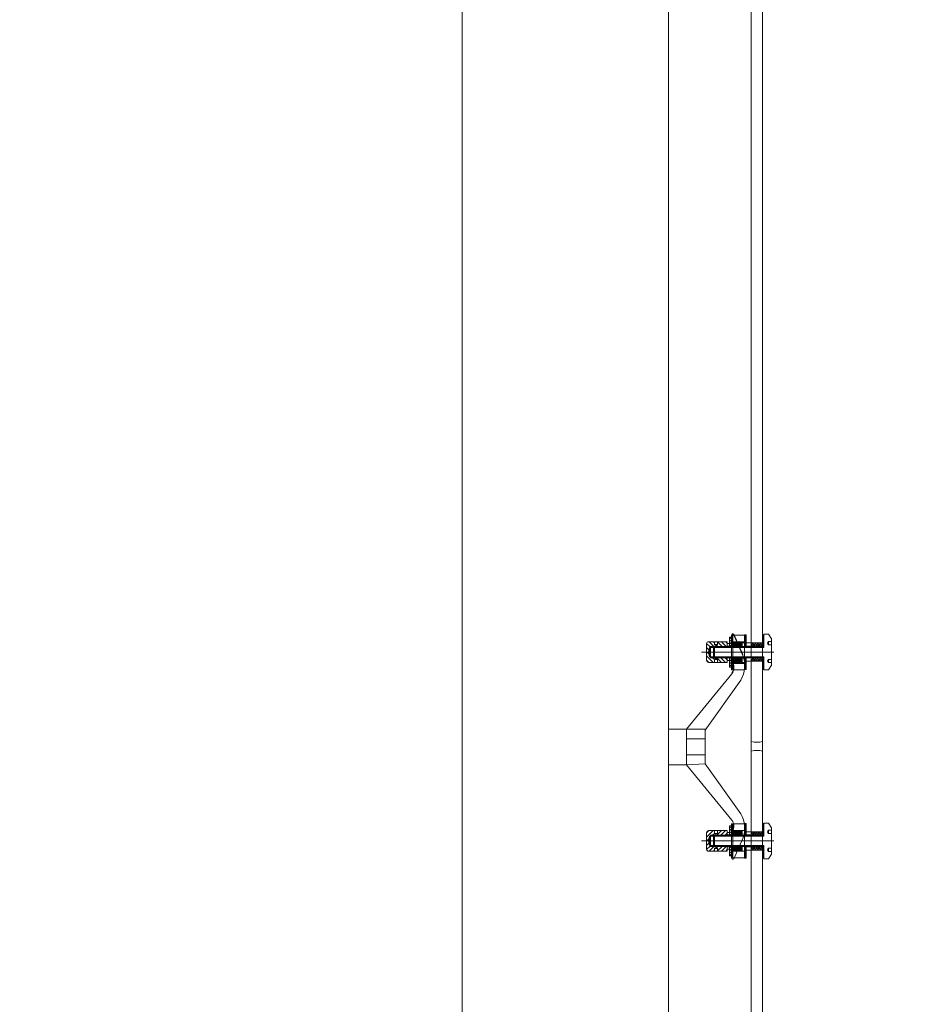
# Model space of a CAD drawing. Header units: inches. Extents: x -647532 to 3008597, y -136987 to 2557681.
# Tile 12 of 153: x 56935 to 57881, y 22303 to 23351. Entities that reach past the tile are written whole.
import ezdxf
from ezdxf import colors
from ezdxf.entities.mleader import LeaderData, LeaderLine
from ezdxf.enums import TextEntityAlignment as Align
from ezdxf.math import Vec2, Vec3

# ---------------------------------------------------------------- set-up
doc = ezdxf.new("R2010")
doc.units = ezdxf.units.IN
doc.header["$MEASUREMENT"] = 0
doc.layers.add('ARCH', color=8, linetype='Continuous')
for name, color, linetype, lineweight in [('FURN', 8, 'Continuous', 5), ('FURN-HATCH', 8, 'Continuous', 5), ('YD-EXTERNAL 4', 8, 'Continuous', 5)]:
    doc.layers.add(name, color=color, linetype=linetype, lineweight=lineweight)
doc.styles.add('ARIAL', font='arial.ttf')
doc.styles.get("Standard").update_dxf_attribs({"font": 'arial.ttf'})

# ---------------------------------------------------------------- blocks, each defined once
blk = doc.blocks.new('_TagSlot')
at = {"color": 0, "linetype": 'ByBlock', "lineweight": -2, "transparency": 16777216}
for p, q in [((-4, 4), (4, 4)), ((-4, -4), (4, -4))]:
    blk.add_line(p, q, dxfattribs=at)
for centre, start, end in [((-4, 0), 90, 270), ((4, 0), 270, 90)]:
    blk.add_arc(centre, 4, start, end, dxfattribs=at)
at = {"layer": 'FURN', "color": 0, "transparency": 16777216, "style": 'ARIAL'}
blk.add_attdef('M-01', text='', height=2.5, dxfattribs=at).set_placement((0, -1.5), align=Align.CENTER)
blk = doc.blocks.new('_DotSmall')
at = {"color": 0, "linetype": 'ByBlock', "const_width": 0.5}
blk.add_lwpolyline([(-0.0625, 0, 1), (0.0625, 0, 1)], format="xyb", close=True, dxfattribs=at)
blk = doc.blocks.new('ARCH')
at = {"layer": 'YD-EXTERNAL 4', "linetype": 'Continuous'}
for p, q in [((57713.606, 20904.366), (57713.606, 24362.366)), ((57725.606, 20892.366), (57725.606, 24362.366)), ((57405.606, 24262.366), (57405.606, 20992.366)), ((57704.592, 22675.201), (57695.087, 22696.859)), ((57732.106, 22696.755), (57727.106, 22696.755)), ((57727.106, 22696.755), (57727.106, 22682.755)), ((57735.106, 22691.755), (57732.106, 22696.755)), ((57666.074, 22668.756), (57666.074, 22686.754)), ((57666.085, 22686.966), (57670.074, 22682.977)), ((57688.072, 22688.754), (57668.074, 22688.754)), ((57668.716, 22688.754), (57673.715, 22683.755)), ((57673.135, 22688.754), (57674.323, 22687.565)), ((57674.323, 22688.754), (57674.323, 22685.754)), ((57677.823, 22688.754), (57677.823, 22685.754)), ((57677.823, 22688.485), (57682.553, 22683.755)), ((57681.973, 22688.754), (57686.972, 22683.755)), ((57686.392, 22688.754), (57688.072, 22687.074)), ((57688.072, 22683.755), (57688.072, 22688.754)), ((57690.572, 22686.754), (57688.072, 22686.754)), ((57692.571, 22693.754), (57690.572, 22693.754)), ((57690.572, 22683.755), (57690.572, 22693.754)), ((57690.572, 22691.587), (57692.571, 22693.587)), ((57690.572, 22688.936), (57692.571, 22690.936)), ((57690.572, 22686.284), (57692.571, 22688.284)), ((57692.571, 22695.755), (57692.571, 22658.755)), ((57706.571, 22695.755), (57692.571, 22695.755)), ((57692.571, 22693.95), (57693.876, 22695.255)), ((57694.071, 22695.255), (57692.571, 22695.255)), ((57692.571, 22694.427), (57694.071, 22692.927)), ((57692.571, 22692.183), (57694.071, 22693.683)), ((57692.571, 22693.598), (57692.971, 22693.598)), ((57692.971, 22693.198), (57692.571, 22693.198)), ((57692.571, 22692.66), (57694.071, 22691.16)), ((57692.571, 22690.415), (57694.071, 22691.915)), ((57692.571, 22690.892), (57694.071, 22689.392)), ((57692.571, 22690.393), (57692.971, 22690.393)), ((57692.571, 22688.647), (57694.071, 22690.147)), ((57692.971, 22689.993), (57692.571, 22689.993)), ((57692.571, 22689.124), (57697.94, 22683.755)), ((57692.571, 22686.879), (57694.452, 22688.76)), ((57692.571, 22685.112), (57696.22, 22688.76)), ((57692.571, 22688.755), (57706.571, 22688.755)), ((57692.571, 22687.755), (57706.571, 22687.755)), ((57692.571, 22687.356), (57696.173, 22683.755)), ((57692.971, 22693.598), (57692.971, 22693.198)), ((57692.971, 22690.393), (57692.971, 22689.993)), ((57692.983, 22683.755), (57697.988, 22688.76)), ((57693.511, 22695.255), (57694.071, 22694.695)), ((57694.071, 22695.755), (57694.071, 22658.755)), ((57706.571, 22688.76), (57694.071, 22688.76)), ((57694.703, 22688.76), (57699.708, 22683.755)), ((57694.751, 22683.755), (57699.756, 22688.76)), ((57704.592, 22674.201), (57695.087, 22695.859)), ((57696.471, 22688.76), (57701.476, 22683.755)), ((57696.518, 22683.755), (57701.523, 22688.76)), ((57698.239, 22688.76), (57703.244, 22683.755)), ((57698.286, 22683.755), (57703.291, 22688.76)), ((57700.006, 22688.76), (57704.071, 22684.695)), ((57700.054, 22683.755), (57704.071, 22687.773)), ((57701.774, 22688.76), (57704.071, 22686.463)), ((57703.542, 22688.76), (57704.071, 22688.231)), ((57704.071, 22688.755), (57704.071, 22683.755)), ((57706.571, 22658.755), (57706.571, 22696.255)), ((57706.571, 22695.295), (57707.532, 22696.255)), ((57708.071, 22696.255), (57706.571, 22696.255)), ((57706.571, 22695.984), (57708.071, 22694.484)), ((57706.571, 22693.88), (57708.071, 22695.38)), ((57706.571, 22694.569), (57708.071, 22693.069)), ((57706.571, 22692.466), (57708.071, 22693.966)), ((57706.571, 22693.155), (57708.071, 22691.655)), ((57706.571, 22691.052), (57708.071, 22692.552)), ((57706.571, 22691.741), (57708.071, 22690.241)), ((57706.571, 22689.638), (57708.071, 22691.138)), ((57706.571, 22690.327), (57708.071, 22688.827)), ((57706.571, 22688.224), (57708.071, 22689.724)), ((57706.571, 22688.913), (57708.071, 22687.413)), ((57706.571, 22686.809), (57708.071, 22688.309)), ((57706.571, 22687.498), (57708.071, 22685.998)), ((57706.571, 22685.395), (57708.071, 22686.895)), ((57706.571, 22686.084), (57708.071, 22684.584)), ((57707.714, 22696.255), (57708.071, 22695.898)), ((57708.071, 22683.755), (57708.071, 22696.255)), ((57708.322, 22683.755), (57708.322, 22687.504)), ((57725.355, 22687.504), (57708.322, 22687.504)), ((57713.857, 22685.062), (57716.299, 22687.504)), ((57714.406, 22687.504), (57717.906, 22684.004)), ((57715.451, 22684.004), (57718.951, 22687.504)), ((57717.058, 22687.504), (57720.557, 22684.004)), ((57718.103, 22684.004), (57721.602, 22687.504)), ((57719.709, 22687.504), (57723.209, 22684.004)), ((57720.754, 22684.004), (57724.254, 22687.504)), ((57722.361, 22687.504), (57725.355, 22684.51)), ((57725.013, 22687.504), (57725.355, 22687.162)), ((57725.355, 22683.755), (57725.355, 22687.504)), ((57725.606, 22695.295), (57726.566, 22696.255)), ((57727.106, 22696.255), (57725.606, 22696.255)), ((57725.606, 22695.984), (57727.106, 22694.484)), ((57725.606, 22693.88), (57727.106, 22695.38)), ((57725.606, 22694.569), (57727.106, 22693.069)), ((57725.606, 22692.466), (57727.106, 22693.966)), ((57725.606, 22693.155), (57727.106, 22691.655)), ((57725.606, 22691.052), (57727.106, 22692.552)), ((57725.606, 22691.741), (57727.106, 22690.241)), ((57725.606, 22689.638), (57727.106, 22691.138)), ((57725.606, 22690.327), (57727.106, 22688.827)), ((57725.606, 22688.224), (57727.106, 22689.724)), ((57725.606, 22688.913), (57727.106, 22687.413)), ((57725.606, 22686.809), (57727.106, 22688.309)), ((57725.606, 22687.498), (57727.106, 22685.998)), ((57725.606, 22685.395), (57727.106, 22686.895)), ((57725.606, 22686.084), (57727.106, 22684.584)), ((57726.749, 22696.255), (57727.106, 22695.898)), ((57731.106, 22687.255), (57732.106, 22689.005)), ((57732.106, 22685.505), (57731.106, 22687.255)), ((57732.106, 22685.505), (57732.106, 22689.005)), ((57732.106, 22689.005), (57735.106, 22689.005)), ((57735.106, 22663.755), (57735.106, 22691.755)), ((57737.672, 22677.755), (57660.719, 22677.755)), ((57666.074, 22682.558), (57668.541, 22680.091)), ((57666.074, 22678.139), (57666.458, 22677.755)), ((57666.458, 22677.755), (57668.478, 22675.735)), ((57669.074, 22682.755), (57668.074, 22677.755)), ((57669.074, 22672.756), (57668.074, 22677.755)), ((57672.673, 22682.76), (57669.074, 22682.755)), ((57669.074, 22672.756), (57669.074, 22682.755)), ((57670.074, 22671.756), (57670.074, 22683.755)), ((57673.673, 22683.755), (57670.074, 22683.755)), ((57688.072, 22682.75), (57672.674, 22682.75)), ((57674.571, 22683.755), (57673.571, 22682.755)), ((57673.571, 22672.755), (57673.571, 22682.755)), ((57727.106, 22682.755), (57673.571, 22682.755)), ((57688.072, 22683.755), (57673.673, 22683.755)), ((57676.073, 22684.754), (57674.323, 22685.754)), ((57677.823, 22685.754), (57674.323, 22685.754)), ((57674.571, 22671.755), (57674.571, 22683.755)), ((57727.106, 22683.755), (57674.571, 22683.755)), ((57677.823, 22685.754), (57676.073, 22684.754)), ((57676.748, 22685.14), (57678.134, 22683.755)), ((57692.571, 22684.005), (57688.072, 22684.005)), ((57690.944, 22684.005), (57692.571, 22685.632)), ((57692.571, 22685.589), (57694.405, 22683.755)), ((57692.571, 22683.821), (57692.637, 22683.755)), ((57701.822, 22683.755), (57704.071, 22686.005)), ((57703.589, 22683.755), (57704.071, 22684.237)), ((57706.571, 22684.67), (57707.236, 22684.005)), ((57708.071, 22684.005), (57706.571, 22684.005)), ((57706.596, 22684.005), (57708.071, 22685.481)), ((57708.01, 22684.005), (57708.071, 22684.067)), ((57725.355, 22684.004), (57708.322, 22684.004)), ((57713.857, 22685.402), (57715.254, 22684.004)), ((57719.606, 22683.755), (57719.606, 22684.004)), ((57723.406, 22684.004), (57725.355, 22685.954)), ((57725.606, 22684.67), (57726.271, 22684.005)), ((57727.106, 22684.005), (57725.606, 22684.005)), ((57725.63, 22684.005), (57727.106, 22685.481)), ((57727.044, 22684.005), (57727.106, 22684.067)), ((57735.106, 22685.505), (57732.106, 22685.505)), ((57666.074, 22673.72), (57673.038, 22666.756)), ((57666.074, 22669.301), (57668.619, 22666.756)), ((57688.072, 22666.756), (57668.074, 22666.756)), ((57672.673, 22672.761), (57669.074, 22672.756)), ((57673.673, 22671.761), (57670.074, 22671.756)), ((57672.454, 22671.759), (57674.408, 22669.805)), ((57688.072, 22672.752), (57672.682, 22672.752)), ((57674.571, 22671.755), (57673.571, 22672.755)), ((57727.106, 22672.755), (57673.571, 22672.755)), ((57688.072, 22671.756), (57673.673, 22671.756)), ((57676.073, 22670.756), (57674.323, 22669.756)), ((57677.823, 22669.756), (57674.323, 22669.756)), ((57674.323, 22666.756), (57674.323, 22669.756)), ((57727.106, 22671.755), (57674.571, 22671.755)), ((57677.823, 22669.756), (57676.073, 22670.756)), ((57676.876, 22671.756), (57681.876, 22666.756)), ((57677.823, 22666.756), (57677.823, 22669.756)), ((57681.295, 22671.756), (57686.295, 22666.756)), ((57685.714, 22671.756), (57688.072, 22669.398)), ((57688.072, 22666.756), (57688.072, 22671.755)), ((57692.571, 22671.505), (57688.072, 22671.505)), ((57690.572, 22668.756), (57688.072, 22668.756)), ((57690.572, 22661.757), (57690.572, 22671.755)), ((57690.572, 22670.374), (57691.703, 22671.505)), ((57690.572, 22667.723), (57692.571, 22669.722)), ((57690.572, 22665.071), (57692.571, 22667.071)), ((57692.571, 22670.969), (57693.357, 22671.755)), ((57692.571, 22669.202), (57695.125, 22671.755)), ((57692.571, 22667.434), (57696.893, 22671.755)), ((57692.571, 22665.666), (57698.66, 22671.755)), ((57692.571, 22671.446), (57697.263, 22666.755)), ((57693.803, 22667.778), (57692.571, 22670.525)), ((57692.571, 22669.679), (57695.495, 22666.755)), ((57693.803, 22666.778), (57692.571, 22669.525)), ((57692.571, 22667.911), (57694.071, 22666.411)), ((57706.571, 22666.755), (57692.571, 22666.755)), ((57692.571, 22666.143), (57694.071, 22664.643)), ((57706.571, 22665.755), (57692.571, 22665.755)), ((57692.971, 22665.517), (57692.571, 22665.517)), ((57692.571, 22663.898), (57694.071, 22665.398)), ((57692.571, 22665.117), (57692.971, 22665.117)), ((57692.971, 22665.117), (57692.971, 22665.517)), ((57694.031, 22671.755), (57699.031, 22666.755)), ((57704.071, 22671.755), (57694.071, 22671.755)), ((57695.428, 22666.755), (57700.428, 22671.755)), ((57695.798, 22671.755), (57700.798, 22666.755)), ((57697.196, 22666.755), (57702.196, 22671.755)), ((57697.566, 22671.755), (57702.566, 22666.755)), ((57698.964, 22666.755), (57703.964, 22671.755)), ((57699.334, 22671.755), (57704.071, 22667.018)), ((57700.732, 22666.755), (57704.071, 22670.095)), ((57701.102, 22671.755), (57704.071, 22668.785)), ((57702.499, 22666.755), (57704.071, 22668.327)), ((57702.869, 22671.755), (57704.071, 22670.553)), ((57704.071, 22671.755), (57704.071, 22666.75)), ((57706.571, 22671.253), (57706.824, 22671.505)), ((57708.071, 22671.505), (57706.571, 22671.505)), ((57706.571, 22669.839), (57708.071, 22671.339)), ((57706.571, 22670.528), (57708.071, 22669.028)), ((57706.571, 22668.425), (57708.071, 22669.925)), ((57706.571, 22669.114), (57708.071, 22667.614)), ((57706.571, 22667.011), (57708.071, 22668.511)), ((57706.571, 22667.7), (57708.071, 22666.2)), ((57706.571, 22665.596), (57708.071, 22667.096)), ((57706.571, 22666.285), (57708.071, 22664.785)), ((57706.571, 22664.182), (57708.071, 22665.682)), ((57707.008, 22671.505), (57708.071, 22670.442)), ((57708.071, 22659.255), (57708.071, 22671.755)), ((57708.322, 22668.006), (57708.322, 22671.755)), ((57725.355, 22671.506), (57708.322, 22671.506)), ((57725.355, 22668.006), (57708.322, 22668.006)), ((57713.857, 22669.152), (57716.211, 22671.506)), ((57713.857, 22669.492), (57715.343, 22668.006)), ((57714.495, 22671.506), (57717.994, 22668.006)), ((57715.363, 22668.006), (57718.862, 22671.506)), ((57717.146, 22671.506), (57720.646, 22668.006)), ((57718.014, 22668.006), (57721.514, 22671.506)), ((57719.606, 22671.506), (57719.606, 22671.755)), ((57719.798, 22671.506), (57723.298, 22668.006)), ((57720.666, 22668.006), (57724.166, 22671.506)), ((57722.449, 22671.506), (57725.355, 22668.6)), ((57723.318, 22668.006), (57725.355, 22670.044)), ((57725.101, 22671.506), (57725.355, 22671.252)), ((57725.355, 22668.006), (57725.355, 22671.755)), ((57725.606, 22671.253), (57725.858, 22671.505)), ((57727.106, 22671.505), (57725.606, 22671.505)), ((57725.606, 22669.839), (57727.106, 22671.339)), ((57725.606, 22670.528), (57727.106, 22669.028)), ((57725.606, 22668.425), (57727.106, 22669.925)), ((57725.606, 22669.114), (57727.106, 22667.614)), ((57725.606, 22667.011), (57727.106, 22668.511)), ((57725.606, 22667.7), (57727.106, 22666.2)), ((57725.606, 22665.596), (57727.106, 22667.096)), ((57725.606, 22666.285), (57727.106, 22664.785)), ((57725.606, 22664.182), (57727.106, 22665.682)), ((57726.043, 22671.505), (57727.106, 22670.442)), ((57727.106, 22658.755), (57727.106, 22672.755)), ((57731.106, 22668.255), (57732.106, 22670.005)), ((57732.106, 22666.505), (57731.106, 22668.255)), ((57732.106, 22670.005), (57735.106, 22670.005)), ((57732.106, 22666.505), (57732.106, 22670.005)), ((57735.106, 22666.505), (57732.106, 22666.505)), ((57644.571, 22595.755), (57693.095, 22654.669)), ((57690.572, 22662.419), (57692.571, 22664.419)), ((57692.571, 22661.757), (57690.572, 22661.757)), ((57692.561, 22661.757), (57692.571, 22661.767)), ((57692.571, 22664.375), (57694.071, 22662.875)), ((57692.571, 22662.608), (57692.867, 22662.312)), ((57692.971, 22662.312), (57692.571, 22662.312)), ((57692.571, 22661.912), (57692.971, 22661.912)), ((57692.571, 22660.363), (57694.071, 22661.863)), ((57692.571, 22660.84), (57693.156, 22660.255)), ((57692.571, 22660.255), (57694.071, 22660.255)), ((57692.571, 22658.755), (57706.571, 22658.755)), ((57692.753, 22662.312), (57694.071, 22663.631)), ((57692.971, 22661.912), (57692.971, 22662.312)), ((57692.971, 22662.208), (57694.071, 22661.108)), ((57706.571, 22664.871), (57708.071, 22663.371)), ((57706.571, 22662.768), (57708.071, 22664.268)), ((57706.571, 22663.457), (57708.071, 22661.957)), ((57706.571, 22661.354), (57708.071, 22662.854)), ((57706.571, 22662.043), (57708.071, 22660.543)), ((57706.571, 22659.94), (57708.071, 22661.44)), ((57706.571, 22660.629), (57707.945, 22659.255)), ((57708.071, 22659.255), (57706.571, 22659.255)), ((57707.301, 22659.255), (57708.071, 22660.025)), ((57725.606, 22664.871), (57727.106, 22663.371)), ((57725.606, 22662.768), (57727.106, 22664.268)), ((57725.606, 22663.457), (57727.106, 22661.957)), ((57725.606, 22661.354), (57727.106, 22662.854)), ((57725.606, 22662.043), (57727.106, 22660.543)), ((57725.606, 22659.94), (57727.106, 22661.44)), ((57725.606, 22660.629), (57726.979, 22659.255)), ((57727.106, 22659.255), (57725.606, 22659.255)), ((57726.336, 22659.255), (57727.106, 22660.025)), ((57732.106, 22658.755), (57727.106, 22658.755)), ((57732.106, 22658.755), (57735.106, 22663.755)), ((57664.571, 22594.755), (57702.536, 22647.918)), ((57664.571, 22595.755), (57625.606, 22595.755)), ((57644.571, 22595.755), (57644.571, 22557.755)), ((57664.571, 22595.755), (57664.571, 22558.755)), ((57644.571, 22585.255), (57664.571, 22585.255)), ((57664.571, 22568.255), (57644.571, 22568.255)), ((57644.571, 22557.755), (57625.606, 22557.755)), ((57664.571, 22558.755), (57644.571, 22557.755)), ((57644.571, 22557.755), (57693.095, 22498.842)), ((57664.571, 22558.755), (57702.536, 22505.592)), ((57666.074, 22485.21), (57668.619, 22487.754)), ((57666.074, 22480.791), (57673.038, 22487.754)), ((57688.072, 22487.754), (57668.074, 22487.754)), ((57674.323, 22487.754), (57674.323, 22484.754)), ((57676.876, 22482.755), (57681.876, 22487.754)), ((57677.823, 22487.754), (57677.823, 22484.754)), ((57681.295, 22482.755), (57686.295, 22487.754)), ((57688.072, 22487.754), (57688.072, 22482.755)), ((57690.572, 22492.754), (57690.572, 22482.755)), ((57692.571, 22492.754), (57690.572, 22492.754)), ((57690.572, 22492.091), (57692.571, 22490.091)), ((57690.572, 22489.439), (57692.571, 22487.44)), ((57692.561, 22492.754), (57692.571, 22492.743)), ((57692.571, 22458.755), (57692.571, 22494.755)), ((57692.571, 22494.755), (57706.571, 22494.755)), ((57692.571, 22493.671), (57693.156, 22494.255)), ((57692.571, 22494.255), (57694.071, 22494.255)), ((57692.571, 22494.148), (57694.071, 22492.648)), ((57692.571, 22492.598), (57692.971, 22492.598)), ((57692.571, 22491.903), (57692.867, 22492.198)), ((57692.971, 22492.198), (57692.571, 22492.198)), ((57692.571, 22490.135), (57694.071, 22491.635)), ((57692.571, 22490.612), (57694.071, 22489.112)), ((57692.571, 22488.367), (57694.071, 22489.867)), ((57692.571, 22489.393), (57692.971, 22489.393)), ((57692.971, 22488.993), (57692.571, 22488.993)), ((57692.571, 22488.844), (57698.66, 22482.755)), ((57692.571, 22486.6), (57694.071, 22488.1)), ((57706.571, 22487.755), (57692.571, 22487.755)), ((57692.571, 22484.832), (57695.495, 22487.755)), ((57692.571, 22483.064), (57697.263, 22487.755)), ((57692.571, 22487.076), (57696.893, 22482.755)), ((57692.753, 22492.198), (57694.071, 22490.88)), ((57692.971, 22492.303), (57694.071, 22493.403)), ((57692.971, 22492.598), (57692.971, 22492.198)), ((57692.971, 22489.393), (57692.971, 22488.993)), ((57694.031, 22482.755), (57699.031, 22487.755)), ((57694.071, 22458.755), (57694.071, 22494.755)), ((57695.428, 22487.755), (57700.428, 22482.755)), ((57695.798, 22482.755), (57700.798, 22487.755)), ((57697.196, 22487.755), (57702.196, 22482.755)), ((57697.566, 22482.755), (57702.566, 22487.755)), ((57698.964, 22487.755), (57703.964, 22482.755)), ((57699.334, 22482.755), (57704.071, 22487.493)), ((57700.732, 22487.755), (57704.071, 22484.415)), ((57702.499, 22487.755), (57704.071, 22486.183)), ((57704.071, 22482.755), (57704.071, 22487.76)), ((57706.571, 22493.882), (57707.945, 22495.255)), ((57708.071, 22495.255), (57706.571, 22495.255)), ((57706.571, 22495.255), (57706.571, 22458.255)), ((57706.571, 22494.571), (57708.071, 22493.071)), ((57706.571, 22492.468), (57708.071, 22493.968)), ((57706.571, 22493.157), (57708.071, 22491.657)), ((57706.571, 22491.054), (57708.071, 22492.554)), ((57706.571, 22491.743), (57708.071, 22490.243)), ((57706.571, 22489.639), (57708.071, 22491.139)), ((57706.571, 22490.328), (57708.071, 22488.828)), ((57706.571, 22488.225), (57708.071, 22489.725)), ((57706.571, 22488.914), (57708.071, 22487.414)), ((57706.571, 22486.811), (57708.071, 22488.311)), ((57706.571, 22487.5), (57708.071, 22486)), ((57706.571, 22485.397), (57708.071, 22486.897)), ((57707.301, 22495.255), (57708.071, 22494.485)), ((57708.071, 22495.255), (57708.071, 22482.755)), ((57725.606, 22493.882), (57726.979, 22495.255)), ((57727.106, 22495.255), (57725.606, 22495.255)), ((57725.606, 22494.571), (57727.106, 22493.071)), ((57725.606, 22492.468), (57727.106, 22493.968)), ((57725.606, 22493.157), (57727.106, 22491.657)), ((57725.606, 22491.054), (57727.106, 22492.554)), ((57725.606, 22491.743), (57727.106, 22490.243)), ((57725.606, 22489.639), (57727.106, 22491.139)), ((57725.606, 22490.328), (57727.106, 22488.828)), ((57725.606, 22488.225), (57727.106, 22489.725)), ((57725.606, 22488.914), (57727.106, 22487.414)), ((57725.606, 22486.811), (57727.106, 22488.311)), ((57725.606, 22487.5), (57727.106, 22486)), ((57725.606, 22485.397), (57727.106, 22486.897)), ((57726.336, 22495.255), (57727.106, 22494.485)), ((57732.106, 22495.755), (57727.106, 22495.755)), ((57727.106, 22481.755), (57727.106, 22495.755)), ((57732.106, 22488.005), (57731.106, 22486.255)), ((57732.106, 22495.755), (57735.106, 22490.755)), ((57735.106, 22488.005), (57732.106, 22488.005)), ((57732.106, 22488.005), (57732.106, 22484.505)), ((57735.106, 22490.755), (57735.106, 22462.755)), ((57737.672, 22476.755), (57660.719, 22476.755)), ((57666.074, 22485.754), (57666.074, 22467.756)), ((57666.074, 22476.372), (57666.458, 22476.755)), ((57666.458, 22476.755), (57668.478, 22478.776)), ((57669.074, 22481.755), (57668.074, 22476.755)), ((57669.074, 22471.756), (57668.074, 22476.755)), ((57669.074, 22481.755), (57669.074, 22471.756)), ((57672.673, 22481.75), (57669.074, 22481.755)), ((57670.074, 22482.755), (57670.074, 22470.756)), ((57673.673, 22482.75), (57670.074, 22482.755)), ((57672.454, 22482.751), (57674.408, 22484.706)), ((57688.072, 22481.759), (57672.682, 22481.759)), ((57674.571, 22482.755), (57673.571, 22481.755)), ((57673.571, 22481.755), (57673.571, 22471.755)), ((57727.106, 22481.755), (57673.571, 22481.755)), ((57688.072, 22482.755), (57673.673, 22482.755)), ((57677.823, 22484.754), (57674.323, 22484.754)), ((57676.073, 22483.755), (57674.323, 22484.754)), ((57674.571, 22482.755), (57674.571, 22470.755)), ((57727.106, 22482.755), (57674.571, 22482.755)), ((57677.823, 22484.754), (57676.073, 22483.755)), ((57685.714, 22482.755), (57688.072, 22485.113)), ((57690.572, 22485.754), (57688.072, 22485.754)), ((57692.571, 22483.005), (57688.072, 22483.005)), ((57690.572, 22486.788), (57692.571, 22484.788)), ((57690.572, 22484.136), (57691.703, 22483.005)), ((57693.803, 22486.733), (57692.571, 22483.985)), ((57692.571, 22485.309), (57695.125, 22482.755)), ((57692.571, 22483.541), (57693.357, 22482.755)), ((57704.071, 22482.755), (57694.071, 22482.755)), ((57704.592, 22479.309), (57695.087, 22457.651)), ((57701.102, 22482.755), (57704.071, 22485.725)), ((57702.869, 22482.755), (57704.071, 22483.957)), ((57706.571, 22486.086), (57708.071, 22484.586)), ((57706.571, 22483.982), (57708.071, 22485.482)), ((57706.571, 22484.671), (57708.071, 22483.171)), ((57706.571, 22483.257), (57706.824, 22483.005)), ((57708.071, 22483.005), (57706.571, 22483.005)), ((57707.008, 22483.005), (57708.071, 22484.068)), ((57708.322, 22486.504), (57708.322, 22482.755)), ((57725.355, 22486.504), (57708.322, 22486.504)), ((57725.355, 22483.005), (57708.322, 22483.005)), ((57713.857, 22485.018), (57715.343, 22486.504)), ((57713.857, 22485.359), (57716.211, 22483.005)), ((57714.495, 22483.005), (57717.994, 22486.504)), ((57715.363, 22486.504), (57718.862, 22483.005)), ((57717.146, 22483.005), (57720.646, 22486.504)), ((57718.014, 22486.504), (57721.514, 22483.005)), ((57719.606, 22483.005), (57719.606, 22482.755)), ((57719.798, 22483.005), (57723.298, 22486.504)), ((57720.666, 22486.504), (57724.166, 22483.005)), ((57722.449, 22483.005), (57725.355, 22485.91)), ((57723.318, 22486.504), (57725.355, 22484.467)), ((57725.101, 22483.005), (57725.355, 22483.259)), ((57725.355, 22486.504), (57725.355, 22482.755)), ((57725.606, 22486.086), (57727.106, 22484.586)), ((57725.606, 22483.982), (57727.106, 22485.482)), ((57725.606, 22484.671), (57727.106, 22483.171)), ((57725.606, 22483.257), (57725.858, 22483.005)), ((57727.106, 22483.005), (57725.606, 22483.005)), ((57726.043, 22483.005), (57727.106, 22484.068)), ((57731.106, 22486.255), (57732.106, 22484.505)), ((57732.106, 22484.505), (57735.106, 22484.505)), ((57666.074, 22471.953), (57668.541, 22474.42)), ((57666.085, 22467.545), (57670.074, 22471.533)), ((57668.716, 22465.756), (57673.715, 22470.756)), ((57672.673, 22471.751), (57669.074, 22471.756)), ((57688.072, 22470.756), (57670.074, 22470.756)), ((57688.072, 22471.761), (57672.674, 22471.761)), ((57673.135, 22465.756), (57674.323, 22466.945)), ((57674.571, 22470.755), (57673.571, 22471.755)), ((57727.106, 22471.755), (57673.571, 22471.755)), ((57676.073, 22469.756), (57674.323, 22468.756)), ((57677.823, 22468.756), (57674.323, 22468.756)), ((57674.323, 22465.756), (57674.323, 22468.756)), ((57727.106, 22470.755), (57674.571, 22470.755)), ((57677.823, 22468.756), (57676.073, 22469.756)), ((57676.748, 22469.37), (57678.134, 22470.756)), ((57677.823, 22466.026), (57682.553, 22470.756)), ((57677.823, 22465.756), (57677.823, 22468.756)), ((57681.973, 22465.756), (57686.972, 22470.756)), ((57686.392, 22465.756), (57688.072, 22467.437)), ((57688.072, 22470.755), (57688.072, 22465.756)), ((57692.571, 22470.505), (57688.072, 22470.505)), ((57690.572, 22467.756), (57688.072, 22467.756)), ((57690.572, 22470.755), (57690.572, 22460.757)), ((57690.572, 22468.226), (57692.571, 22466.226)), ((57690.944, 22470.505), (57692.571, 22468.878)), ((57692.571, 22470.69), (57692.637, 22470.755)), ((57692.571, 22468.922), (57694.405, 22470.755)), ((57692.571, 22467.154), (57696.173, 22470.755)), ((57692.571, 22465.386), (57697.94, 22470.755)), ((57692.571, 22469.399), (57696.22, 22465.75)), ((57692.571, 22467.631), (57694.452, 22465.75)), ((57692.571, 22465.863), (57694.071, 22464.363)), ((57692.983, 22470.755), (57697.988, 22465.75)), ((57694.703, 22465.75), (57699.708, 22470.755)), ((57694.751, 22470.755), (57699.756, 22465.75)), ((57696.471, 22465.75), (57701.476, 22470.755)), ((57696.518, 22470.755), (57701.523, 22465.75)), ((57698.239, 22465.75), (57703.244, 22470.755)), ((57698.286, 22470.755), (57703.291, 22465.75)), ((57700.006, 22465.75), (57704.071, 22469.815)), ((57700.054, 22470.755), (57704.071, 22466.738)), ((57701.774, 22465.75), (57704.071, 22468.047)), ((57701.822, 22470.755), (57704.071, 22468.505)), ((57703.542, 22465.75), (57704.071, 22466.28)), ((57703.589, 22470.755), (57704.071, 22470.273)), ((57704.071, 22465.755), (57704.071, 22470.755)), ((57706.571, 22469.84), (57707.236, 22470.505)), ((57708.071, 22470.505), (57706.571, 22470.505)), ((57706.571, 22468.426), (57708.071, 22469.926)), ((57706.571, 22469.115), (57708.071, 22467.615)), ((57706.571, 22467.012), (57708.071, 22468.512)), ((57706.571, 22467.701), (57708.071, 22466.201)), ((57706.571, 22465.598), (57708.071, 22467.098)), ((57706.571, 22466.287), (57708.071, 22464.787)), ((57706.596, 22470.505), (57708.071, 22469.029)), ((57708.01, 22470.505), (57708.071, 22470.444)), ((57708.071, 22470.755), (57708.071, 22458.255)), ((57708.322, 22470.755), (57708.322, 22467.006)), ((57725.355, 22470.506), (57708.322, 22470.506)), ((57725.355, 22467.006), (57708.322, 22467.006)), ((57713.857, 22469.108), (57715.254, 22470.506)), ((57713.857, 22469.449), (57716.299, 22467.006)), ((57714.406, 22467.006), (57717.906, 22470.506)), ((57715.451, 22470.506), (57718.951, 22467.006)), ((57717.058, 22467.006), (57720.557, 22470.506)), ((57718.103, 22470.506), (57721.602, 22467.006)), ((57719.606, 22470.755), (57719.606, 22470.506)), ((57719.709, 22467.006), (57723.209, 22470.506)), ((57720.754, 22470.506), (57724.254, 22467.006)), ((57722.361, 22467.006), (57725.355, 22470)), ((57723.406, 22470.506), (57725.355, 22468.557)), ((57725.013, 22467.006), (57725.355, 22467.349)), ((57725.355, 22470.755), (57725.355, 22467.006)), ((57725.606, 22469.84), (57726.271, 22470.505)), ((57727.106, 22470.505), (57725.606, 22470.505)), ((57725.606, 22468.426), (57727.106, 22469.926)), ((57725.606, 22469.115), (57727.106, 22467.615)), ((57725.606, 22467.012), (57727.106, 22468.512)), ((57725.606, 22467.701), (57727.106, 22466.201)), ((57725.606, 22465.598), (57727.106, 22467.098)), ((57725.606, 22466.287), (57727.106, 22464.787)), ((57725.63, 22470.505), (57727.106, 22469.029)), ((57727.044, 22470.505), (57727.106, 22470.444)), ((57727.106, 22471.755), (57727.106, 22457.755)), ((57732.106, 22469.005), (57731.106, 22467.255)), ((57731.106, 22467.255), (57732.106, 22465.505)), ((57732.106, 22469.005), (57732.106, 22465.505)), ((57735.106, 22469.005), (57732.106, 22469.005)), ((57688.072, 22465.756), (57668.074, 22465.756)), ((57690.572, 22465.575), (57692.571, 22463.575)), ((57690.572, 22462.923), (57692.571, 22460.923)), ((57692.571, 22460.757), (57690.572, 22460.757)), ((57692.571, 22465.755), (57706.571, 22465.755)), ((57692.571, 22463.619), (57694.071, 22465.119)), ((57692.971, 22464.518), (57692.571, 22464.518)), ((57692.571, 22464.118), (57692.971, 22464.118)), ((57692.571, 22464.096), (57694.071, 22462.596)), ((57692.571, 22461.851), (57694.071, 22463.351)), ((57692.571, 22462.328), (57694.071, 22460.828)), ((57692.571, 22460.083), (57694.071, 22461.583)), ((57692.971, 22461.313), (57692.571, 22461.313)), ((57692.571, 22460.913), (57692.971, 22460.913)), ((57692.571, 22460.56), (57693.876, 22459.255)), ((57694.071, 22459.255), (57692.571, 22459.255)), ((57706.571, 22458.755), (57692.571, 22458.755)), ((57692.971, 22464.118), (57692.971, 22464.518)), ((57692.971, 22460.913), (57692.971, 22461.313)), ((57693.511, 22459.255), (57694.071, 22459.815)), ((57706.571, 22465.75), (57694.071, 22465.75)), ((57706.571, 22464.184), (57708.071, 22465.684)), ((57706.571, 22464.873), (57708.071, 22463.373)), ((57706.571, 22462.769), (57708.071, 22464.269)), ((57706.571, 22463.458), (57708.071, 22461.958)), ((57706.571, 22461.355), (57708.071, 22462.855)), ((57706.571, 22462.044), (57708.071, 22460.544)), ((57706.571, 22459.941), (57708.071, 22461.441)), ((57706.571, 22460.63), (57708.071, 22459.13)), ((57706.571, 22458.527), (57708.071, 22460.027)), ((57706.571, 22459.216), (57707.532, 22458.255)), ((57708.071, 22458.255), (57706.571, 22458.255)), ((57707.714, 22458.255), (57708.071, 22458.613)), ((57725.606, 22464.184), (57727.106, 22465.684)), ((57725.606, 22464.873), (57727.106, 22463.373)), ((57725.606, 22462.769), (57727.106, 22464.269)), ((57725.606, 22463.458), (57727.106, 22461.958)), ((57725.606, 22461.355), (57727.106, 22462.855)), ((57725.606, 22462.044), (57727.106, 22460.544)), ((57725.606, 22459.941), (57727.106, 22461.441)), ((57725.606, 22460.63), (57727.106, 22459.13)), ((57725.606, 22458.527), (57727.106, 22460.027)), ((57725.606, 22459.216), (57726.566, 22458.255)), ((57727.106, 22458.255), (57725.606, 22458.255)), ((57726.749, 22458.255), (57727.106, 22458.613)), ((57732.106, 22457.755), (57727.106, 22457.755)), ((57732.106, 22465.505), (57735.106, 22465.505)), ((57735.106, 22462.755), (57732.106, 22457.755))]:
    blk.add_line(p, q, dxfattribs=at)
at = {"layer": 'YD-EXTERNAL 4', "linetype": 'Continuous', "flags": 128}
blk.add_lwpolyline([(54485.606, 20992.366), (57625.606, 20992.366), (57625.606, 24262.366)], dxfattribs=at)
for points in [[(57713.606, 22572.145), (57713.606, 22582.366, 0.11282282), (57725.606, 22582.366)], [(57725.606, 22572.366, 0.11282282), (57713.606, 22572.366)]]:
    blk.add_lwpolyline(points, format="xyb", dxfattribs=at)
at = {"layer": 'YD-EXTERNAL 4', "linetype": 'Continuous'}
for centre, radius, start, end in [((57694.071, 22695.755), 1.5, 47.391178, 180), ((57668.074, 22686.754), 2, 90, 180), ((57694.071, 22694.755), 1.5, 47.391178, 180), ((57701.571, 22559.361), 129.496, 87.787192, 92.212808), ((57668.074, 22668.756), 2, 180, 270), ((57683.344, 22662.315), 11.8, 325.722705, 27.580017), ((57683.344, 22661.315), 11.8, 325.722705, 27.580017), ((57701.571, 22792.799), 126.143, 267.728345, 272.271655), ((57675.371, 22663.265), 31.2, 330.534253, 20.518675), ((57683.344, 22492.196), 11.8, 332.419983, 34.277295), ((57675.371, 22490.245), 31.2, 339.481325, 29.465747), ((57668.074, 22485.754), 2, 90, 180), ((57701.571, 22361.711), 126.143, 87.728345, 92.271655), ((57668.074, 22467.756), 2, 180, 270), ((57694.071, 22458.755), 1.5, 180, 312.608822), ((57701.571, 22595.15), 129.496, 267.787192, 272.212808)]:
    blk.add_arc(centre, radius, start, end, dxfattribs=at)
at = {"layer": 'FURN-HATCH', "linetype": 'Continuous'}
ml = blk.add_multileader_block('Standard', dxfattribs=at)
ml.set_content('_TagSlot', color=256, scale=-11.71875)
ml.set_attribute('M-01', 'VNR1', width=0)
ml.set_leader_properties(color=256, linetype='ByLayer', lineweight=-1)
ml.set_arrow_properties(name='DOTSMALL')
ml.build(insert=Vec2(0, 0))
ml.multileader.update_dxf_attribs({"dogleg_length": 115.809, "arrow_head_size": 28.235})
ctx = ml.context
ctx.base_point, ctx.char_height, ctx.arrow_head_size, ctx.landing_gap_size, ctx.plane_origin = Vec3(101476.346, 52296.962), 200, 28.235, 4, Vec3(100757.024, 52076.672)
notes = []
notes.append((ctx, [(0, (0, 0, 0), (0, 0), (1, 0), 1, [])]))
ctx.block.insert, ctx.block.rotation, ctx.block.scale = Vec3(101570.096, 52296.962), 3.14159265, Vec3(-11.71875, 11.71875, 11.71875)
ml = blk.add_multileader_block('Standard', dxfattribs=at)
ml.set_content('_TagSlot', color=256, scale=-11.71875)
ml.set_attribute('M-01', 'VNR1', width=0)
ml.set_leader_properties(color=256, linetype='ByLayer', lineweight=-1)
ml.set_arrow_properties(name='DOTSMALL')
ml.build(insert=Vec2(0, 0))
ml.multileader.update_dxf_attribs({"dogleg_length": 115.809, "arrow_head_size": 28.235})
ctx = ml.context
ctx.base_point, ctx.char_height, ctx.arrow_head_size, ctx.landing_gap_size, ctx.plane_origin = Vec3(97954.669, 52254.917), 200, 28.235, 4, Vec3(97235.347, 52034.627)
notes.append((ctx, [(0, (0, 0, 0), (0, 0), (1, 0), 1, [])]))
ctx.block.insert, ctx.block.rotation, ctx.block.scale = Vec3(98048.419, 52254.917), 3.14159265, Vec3(-11.71875, 11.71875, 11.71875)
ml = blk.add_multileader_block('Standard', dxfattribs=at)
ml.set_content('_TagSlot', color=256, scale=-11.71875)
ml.set_attribute('M-01', 'VNR1', width=0)
ml.set_leader_properties(color=256, linetype='ByLayer', lineweight=-1)
ml.set_arrow_properties(name='DOTSMALL')
ml.build(insert=Vec2(0, 0))
ml.multileader.update_dxf_attribs({"dogleg_length": 115.809, "arrow_head_size": 28.235})
ctx = ml.context
ctx.base_point, ctx.char_height, ctx.arrow_head_size, ctx.landing_gap_size, ctx.plane_origin = Vec3(99751.234, 51693.272), 200, 28.235, 4, Vec3(99031.911, 51472.982)
notes.append((ctx, [(0, (0, 0, 0), (0, 0), (1, 0), 1, [])]))
ctx.block.insert, ctx.block.rotation, ctx.block.scale = Vec3(99844.984, 51693.272), 3.14159265, Vec3(-11.71875, 11.71875, 11.71875)
for ctx, leaders in notes:
    for number, flags, end, landing, length, lines in leaders:
        leader = LeaderData()
        leader.index, (leader.has_last_leader_line, leader.has_dogleg_vector, leader.attachment_direction) = number, flags
        leader.last_leader_point, leader.dogleg_vector, leader.dogleg_length = Vec3(end), Vec3(landing), length
        for number, points, colour, breaks in lines:
            line = LeaderLine()
            line.index, line.vertices, line.color, line.breaks = number, Vec3.list(points), colors.encode_raw_color(colour), breaks
            leader.lines.append(line)
        ctx.leaders.append(leader)

msp = doc.modelspace()

# ---------------------------------------------------------------- block references
at = {"layer": 'ARCH'}
msp.add_blockref('ARCH', (0, 0), dxfattribs=at)

doc.saveas('drawing.dxf')
